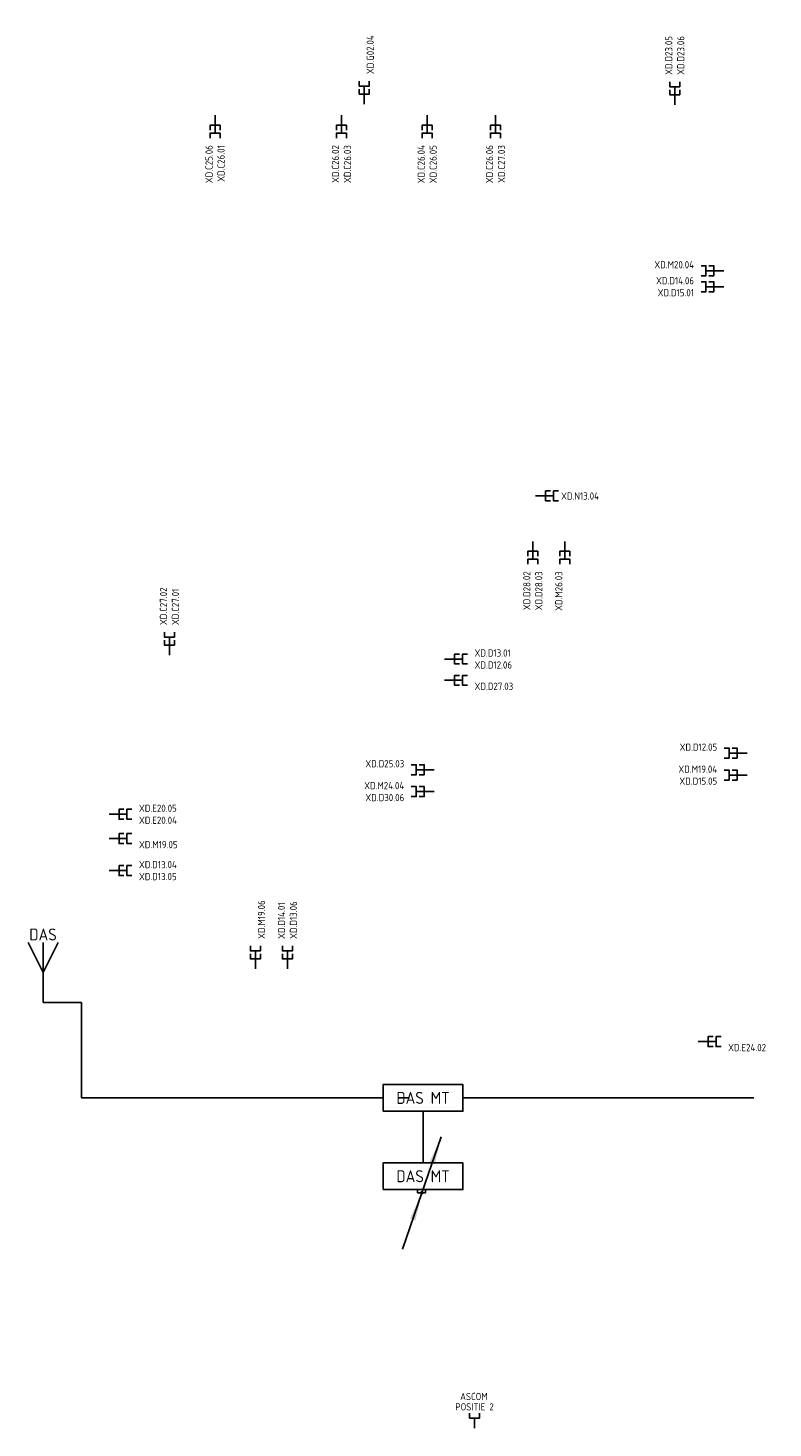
# Model space of a CAD drawing. Header units: millimetres. Extents: x 86099 to 132876, y 140700 to 175500.
# Tile 6 of 8: x 123551 to 132876, y 140700 to 158226. Entities that reach past the tile are written whole.
import ezdxf
from ezdxf.enums import TextEntityAlignment as Align

# ---------------------------------------------------------------- set-up
doc = ezdxf.new("R2010")
doc.units = ezdxf.units.MM
doc.header["$LTSCALE"] = 50
doc.header["$PDMODE"] = 1
for name, color, linetype in [('EB6441--_ATTRIB', 2, 'Continuous'), ('EB6453--_ATTRIB', 2, 'Continuous'), ('EL6441--_DATACOM', 3, 'Continuous'), ('EL6453--_DAS', 3, 'Continuous'), ('stijgpunt', 7, 'Continuous')]:
    doc.layers.add(name, color=color, linetype=linetype)
doc.styles.add('ISO', font='ISO')
doc.styles.add('NORATT', font='isocp.shx')
doc.linetypes.add('DAS_LCF12', pattern='A,15,-3,["DAS-LCF12",ISO,S=1,R=0,X=0,Y=-0.6],-8', length=26)
doc.linetypes.add('DAS_LCF78', pattern='A,15,-3,["DAS-LCF78",ISO,S=1,R=0,X=0,Y=-0.6],-8', length=26)

# ---------------------------------------------------------------- blocks, each defined once
blk = doc.blocks.new('ES1113521')
at = {"color": 0}
blk.add_line((0, 1.5), (0, -3), dxfattribs=at)
for points in [[(-1.25, 2.75), (-1.25, 1.5), (1.25, 1.5), (1.25, 2.75)], [(-1.25, 0.75), (-1.25, -0.5), (1.25, -0.5), (1.25, 0.75)]]:
    blk.add_lwpolyline(points, dxfattribs=at)
at = {"color": 0, "style": 'NORATT'}
for tag, flags, p in [('DATA_CODE', 8, (6.5, 4.5)), ('NUMMER1', 8, (-1.5, 4.5)), ('NUMMER', 8, (1.5, 4.5)), ('PUNT', 8, (4, 4.5)), ('RUIMTE', 9, (9, 4.5))]:
    blk.add_attdef(tag, text='', height=1.8, rotation=90, dxfattribs=dict(at, flags=flags)).set_placement(p, align=Align.MIDDLE_LEFT)
at = {"color": 0, "style": 'NORATT', "flags": 11}
blk.add_attdef('CODE', text='', height=1.8, dxfattribs=at).set_placement((0, 0), align=Align.MIDDLE_CENTER)
blk = doc.blocks.new('ES6453091')
blk.add_lwpolyline([(-6, -2), (6, -2), (6, 2), (-6, 2)], close=True)
blk.add_point((-7.5, -2))
at = {"color": 1, "style": 'NORATT', "flags": 8}
blk.add_attdef('CODE', text='', height=1.8, dxfattribs=at).set_placement((0, 0), align=Align.MIDDLE)
at = {"style": 'NORATT'}
for tag, flags, p in [('PUNT', 8, (0, -3.5)), ('COM_CODE', 8, (0, -6)), ('RUIMTE', 9, (0, -8.5))]:
    blk.add_attdef(tag, text='', height=1.8, dxfattribs=dict(at, flags=flags)).set_placement(p, align=Align.MIDDLE_CENTER)
blk = doc.blocks.new('UTIL1D06')
at = {"color": 2}
for p, q in [((0, 0), (3.88, 11.25)), ((-3.88, -11.25), (0, 0))]:
    blk.add_line(p, q, dxfattribs=at)
at = {"color": 2, "const_width": 0.35}
blk.add_lwpolyline([(-0.18, 0, 1), (0.18, 0, 1)], format="xyb", close=True, dxfattribs=at)
at = {"color": 2}
for points in [[(3.88, 11.25), (1.52, 6.14), (2.58, 5.77)], [(0, 0), (-2.35, -5.11), (-1.3, -5.48)]]:
    blk.add_solid(points, dxfattribs=at)
blk = doc.blocks.new('A$C77070858')
at = {"layer": 'stijgpunt', "xscale": 50, "yscale": 50, "zscale": 50}
blk.add_blockref('UTIL1D06', (-3421, 203), dxfattribs=at)
blk = doc.blocks.new('ES6453011')
at = {"color": 0}
blk.add_line((0, 0), (0, 24), dxfattribs=at)
blk.add_lwpolyline([(-6, 24), (0, 12), (6, 24)], dxfattribs=at)
at = {"style": 'NORATT', "flags": 9}
blk.add_attdef('CODE', text='', height=1.8, dxfattribs=at).set_placement((0, 26.25), align=Align.MIDDLE)
at = {"style": 'NORATT'}
for tag, flags, p in [('COM_CODE', 8, (0, -5)), ('PUNT', 8, (0, -2.5)), ('RUIMTE', 9, (0, -7.5))]:
    blk.add_attdef(tag, text='', height=1.8, dxfattribs=dict(at, flags=flags)).set_placement(p, align=Align.MIDDLE_CENTER)
blk = doc.blocks.new('ES111351')
at = {"color": 0}
blk.add_line((0, -0.5), (0, -3), dxfattribs=at)
blk.add_lwpolyline([(-1.25, 0.75), (-1.25, -0.5), (1.25, -0.5), (1.25, 0.75)], dxfattribs=at)
at = {"color": 0, "style": 'NORATT'}
for tag, flags, p in [('NUMMER', 8, (0, 1.75)), ('PANEEL', 9, (2.5, 1.75)), ('CODE', 8, (-2.5, 1.75))]:
    blk.add_attdef(tag, text='', height=1.8, rotation=90, dxfattribs=dict(at, flags=flags)).set_placement(p, align=Align.MIDDLE_LEFT)
for tag, flags, p in [('GRP', 8, (2.5, 0)), ('RUIMTE', 9, (2.5, -2.5)), ('M_CODE', 8, (2.5, -5))]:
    blk.add_attdef(tag, text='', height=1.8, dxfattribs=dict(at, flags=flags)).set_placement(p, align=Align.MIDDLE_LEFT)

msp = doc.modelspace()

# ---------------------------------------------------------------- linework, layer by layer
at = {"layer": 'EL6453--_DAS', "color": 6, "linetype": 'DAS_LCF12'}
for p, q in [((123739, 146027), (124219, 146027)), ((124219, 146027), (124219, 144833)), ((124219, 144833), (127995, 144833)), ((128182, 144833), (128328, 144833)), ((128995, 144833), (132635, 144833)), ((128495, 144018, 2700), (128495, 144666)), ((128428, 143685, 2000), (128428, 143642, 2000)), ((128428, 143685, 2000), (128428, 143642, 2000)), ((128428, 143642, 2000), (128528, 143642, 2000)), ((128428, 143642, 2000), (128528, 143642, 2000))]:
    msp.add_line(p, q, dxfattribs=at)
at = {"layer": 'EL6453--_DAS', "color": 6, "linetype": 'DAS_LCF78'}
msp.add_line((128528, 143685, 2000), (128528, 143642, 2000), dxfattribs=at)
msp.add_line((128528, 143685, 2000), (128528, 143642, 2000), dxfattribs=at)

# ---------------------------------------------------------------- block references
at = {"layer": 'EL6441--_DATACOM'}
ref = msp.add_blockref('ES1113521', (127760, 157425), dxfattribs=dict(at, xscale=50, yscale=50, zscale=50))
ref.add_attrib('NUMMER', 'XD.G02.04', dxfattribs={"layer": 'EB6441--_ATTRIB', "color": 1, "height": 90, "rotation": -270, "style": 'NORATT', "flags": 8}).set_placement((127835, 157650), align=Align.MIDDLE_LEFT)
ref = msp.add_blockref('ES1113521', (131646, 157415), dxfattribs=dict(at, xscale=50, yscale=50, zscale=50))
ref.add_attrib('NUMMER', 'XD.D23.06', dxfattribs={"layer": 'EB6441--_ATTRIB', "color": 1, "height": 90, "rotation": -270, "style": 'NORATT', "flags": 8}).set_placement((131721, 157640), align=Align.MIDDLE_LEFT)
ref.add_attrib('NUMMER1', 'XD.D23.05', dxfattribs={"layer": 'EB6441--_ATTRIB', "color": 1, "height": 90, "rotation": -270, "style": 'NORATT', "flags": 8}).set_placement((131571, 157640), align=Align.MIDDLE_LEFT)
ref = msp.add_blockref('ES1113521', (125892, 156985, 1500), dxfattribs=dict(at, xscale=50, yscale=50, zscale=50, rotation=180))
ref.add_attrib('NUMMER', 'XD.C25.06', dxfattribs={"layer": 'EB6441--_ATTRIB', "color": 1, "height": 90, "rotation": -270, "style": 'NORATT', "flags": 8}).set_placement((125817, 156760, 1500), align=Align.MIDDLE_RIGHT)
ref.add_attrib('NUMMER1', 'XD.C26.01', dxfattribs={"layer": 'EB6441--_ATTRIB', "color": 1, "height": 90, "rotation": -270, "style": 'NORATT', "flags": 8}).set_placement((125967, 156760, 1500), align=Align.MIDDLE_RIGHT)
ref = msp.add_blockref('ES1113521', (127474, 156985, 1500), dxfattribs=dict(at, xscale=50, yscale=50, zscale=50, rotation=180))
ref.add_attrib('NUMMER', 'XD.C26.02', dxfattribs={"layer": 'EB6441--_ATTRIB', "color": 1, "height": 90, "rotation": -270, "style": 'NORATT', "flags": 8}).set_placement((127399, 156760, 1500), align=Align.MIDDLE_RIGHT)
ref.add_attrib('NUMMER1', 'XD.C26.03', dxfattribs={"layer": 'EB6441--_ATTRIB', "color": 1, "height": 90, "rotation": -270, "style": 'NORATT', "flags": 8}).set_placement((127549, 156760, 1500), align=Align.MIDDLE_RIGHT)
ref = msp.add_blockref('ES1113521', (128547, 156985, 1500), dxfattribs=dict(at, xscale=50, yscale=50, zscale=50, rotation=180))
ref.add_attrib('NUMMER', 'XD.C26.04', dxfattribs={"layer": 'EB6441--_ATTRIB', "color": 1, "height": 90, "rotation": -270, "style": 'NORATT', "flags": 8}).set_placement((128472, 156760, 1500), align=Align.MIDDLE_RIGHT)
ref.add_attrib('NUMMER1', 'XD.C26.05', dxfattribs={"layer": 'EB6441--_ATTRIB', "color": 1, "height": 90, "rotation": -270, "style": 'NORATT', "flags": 8}).set_placement((128622, 156760, 1500), align=Align.MIDDLE_RIGHT)
ref = msp.add_blockref('ES1113521', (129402, 156985, 1500), dxfattribs=dict(at, xscale=50, yscale=50, zscale=50, rotation=180))
ref.add_attrib('NUMMER', 'XD.C26.06', dxfattribs={"layer": 'EB6441--_ATTRIB', "color": 1, "height": 90, "rotation": -270, "style": 'NORATT', "flags": 8}).set_placement((129327, 156760, 1500), align=Align.MIDDLE_RIGHT)
ref.add_attrib('NUMMER1', 'XD.C27.03', dxfattribs={"layer": 'EB6441--_ATTRIB', "color": 1, "height": 90, "rotation": -270, "style": 'NORATT', "flags": 8}).set_placement((129477, 156760, 1500), align=Align.MIDDLE_RIGHT)
ref = msp.add_blockref('ES1113521', (132112, 155188), dxfattribs=dict(at, xscale=50, yscale=50, zscale=50, rotation=90))
ref.add_attrib('NUMMER', 'XD.M20.04', dxfattribs={"layer": 'EB6441--_ATTRIB', "color": 1, "height": 90, "rotation": -360, "style": 'NORATT', "flags": 8}).set_placement((131887, 155263), align=Align.MIDDLE_RIGHT)
ref = msp.add_blockref('ES1113521', (132112, 154988), dxfattribs=dict(at, xscale=50, yscale=50, zscale=50, rotation=90))
ref.add_attrib('NUMMER', 'XD.D14.06', dxfattribs={"layer": 'EB6441--_ATTRIB', "color": 1, "height": 90, "rotation": -360, "style": 'NORATT', "flags": 8}).set_placement((131887, 155063), align=Align.MIDDLE_RIGHT)
ref.add_attrib('NUMMER1', 'XD.D15.01', dxfattribs={"layer": 'EB6441--_ATTRIB', "color": 1, "height": 90, "rotation": -360, "style": 'NORATT', "flags": 8}).set_placement((131887, 154913), align=Align.MIDDLE_RIGHT)
ref = msp.add_blockref('ES1113521', (130054, 152368), dxfattribs=dict(at, xscale=50, yscale=50, zscale=50, rotation=270))
ref.add_attrib('NUMMER', 'XD.N13.04', dxfattribs={"layer": 'EB6441--_ATTRIB', "color": 1, "height": 90, "rotation": -360, "style": 'NORATT', "flags": 8}).set_placement((130224, 152367), align=Align.MIDDLE_LEFT)
ref = msp.add_blockref('ES1113521', (129869, 151650), dxfattribs=dict(at, xscale=50, yscale=50, zscale=50, rotation=180))
ref.add_attrib('NUMMER', 'XD.D28.02', dxfattribs={"layer": 'EB6441--_ATTRIB', "color": 1, "height": 90, "rotation": -270, "style": 'NORATT', "flags": 8}).set_placement((129794, 151425), align=Align.MIDDLE_RIGHT)
ref.add_attrib('NUMMER1', 'XD.D28.03', dxfattribs={"layer": 'EB6441--_ATTRIB', "color": 1, "height": 90, "rotation": -270, "style": 'NORATT', "flags": 8}).set_placement((129944, 151425), align=Align.MIDDLE_RIGHT)
ref = msp.add_blockref('ES1113521', (130269, 151650), dxfattribs=dict(at, xscale=50, yscale=50, zscale=50, rotation=180))
ref.add_attrib('NUMMER', 'XD.M26.03', dxfattribs={"layer": 'EB6441--_ATTRIB', "color": 1, "height": 90, "rotation": -270, "style": 'NORATT', "flags": 8}).set_placement((130194, 151425), align=Align.MIDDLE_RIGHT)
ref = msp.add_blockref('ES1113521', (125321, 150527, 1050), dxfattribs=dict(at, xscale=50, yscale=50, zscale=50))
ref.add_attrib('NUMMER', 'XD.C27.01', dxfattribs={"layer": 'EB6441--_ATTRIB', "color": 1, "height": 90, "rotation": -270, "style": 'NORATT', "flags": 8}).set_placement((125396, 150752, 1050), align=Align.MIDDLE_LEFT)
ref.add_attrib('NUMMER1', 'XD.C27.02', dxfattribs={"layer": 'EB6441--_ATTRIB', "color": 1, "height": 90, "rotation": -270, "style": 'NORATT', "flags": 8}).set_placement((125246, 150752, 1050), align=Align.MIDDLE_LEFT)
ref = msp.add_blockref('ES1113521', (128915, 150327), dxfattribs=dict(at, xscale=50, yscale=50, zscale=50, rotation=270))
ref.add_attrib('NUMMER', 'XD.D12.06', dxfattribs={"layer": 'EB6441--_ATTRIB', "color": 1, "height": 90, "rotation": -360, "style": 'NORATT', "flags": 8}).set_placement((129140, 150252), align=Align.MIDDLE_LEFT)
ref.add_attrib('NUMMER1', 'XD.D13.01', dxfattribs={"layer": 'EB6441--_ATTRIB', "color": 1, "height": 90, "rotation": -360, "style": 'NORATT', "flags": 8}).set_placement((129140, 150402), align=Align.MIDDLE_LEFT)
ref = msp.add_blockref('ES1113521', (128915, 150060), dxfattribs=dict(at, xscale=50, yscale=50, zscale=50, rotation=270))
ref.add_attrib('NUMMER', 'XD.D27.03', dxfattribs={"layer": 'EB6441--_ATTRIB', "color": 1, "height": 90, "rotation": -360, "style": 'NORATT', "flags": 8}).set_placement((129140, 149985), align=Align.MIDDLE_LEFT)
ref = msp.add_blockref('ES1113521', (132402, 149149), dxfattribs=dict(at, xscale=50, yscale=50, zscale=50, rotation=90))
ref.add_attrib('NUMMER', 'XD.D12.05', dxfattribs={"layer": 'EB6441--_ATTRIB', "color": 1, "height": 90, "rotation": -360, "style": 'NORATT', "flags": 8}).set_placement((132177, 149224), align=Align.MIDDLE_RIGHT)
ref = msp.add_blockref('ES1113521', (128485, 148941), dxfattribs=dict(at, xscale=50, yscale=50, zscale=50, rotation=90))
ref.add_attrib('NUMMER', 'XD.D25.03', dxfattribs={"layer": 'EB6441--_ATTRIB', "color": 1, "height": 90, "rotation": -360, "style": 'NORATT', "flags": 8}).set_placement((128260, 149016), align=Align.MIDDLE_RIGHT)
ref = msp.add_blockref('ES1113521', (132402, 148873), dxfattribs=dict(at, xscale=50, yscale=50, zscale=50, rotation=90))
ref.add_attrib('NUMMER', 'XD.M19.04', dxfattribs={"layer": 'EB6441--_ATTRIB', "color": 1, "height": 90, "rotation": -360, "style": 'NORATT', "flags": 8}).set_placement((132177, 148948), align=Align.MIDDLE_RIGHT)
ref.add_attrib('NUMMER1', 'XD.D15.05', dxfattribs={"layer": 'EB6441--_ATTRIB', "color": 1, "height": 90, "rotation": -360, "style": 'NORATT', "flags": 8}).set_placement((132177, 148798), align=Align.MIDDLE_RIGHT)
ref = msp.add_blockref('ES1113521', (128485, 148667), dxfattribs=dict(at, xscale=50, yscale=50, zscale=50, rotation=90))
ref.add_attrib('NUMMER', 'XD.M24.04', dxfattribs={"layer": 'EB6441--_ATTRIB', "color": 1, "height": 90, "rotation": -360, "style": 'NORATT', "flags": 8}).set_placement((128260, 148742), align=Align.MIDDLE_RIGHT)
ref.add_attrib('NUMMER1', 'XD.D30.06', dxfattribs={"layer": 'EB6441--_ATTRIB', "color": 1, "height": 90, "rotation": -360, "style": 'NORATT', "flags": 8}).set_placement((128260, 148592), align=Align.MIDDLE_RIGHT)
ref = msp.add_blockref('ES1113521', (124715, 148383), dxfattribs=dict(at, xscale=50, yscale=50, zscale=50, rotation=270))
ref.add_attrib('NUMMER', 'XD.E20.04', dxfattribs={"layer": 'EB6441--_ATTRIB', "color": 1, "height": 90, "rotation": -360, "style": 'NORATT', "flags": 8}).set_placement((124940, 148308), align=Align.MIDDLE_LEFT)
ref.add_attrib('NUMMER1', 'XD.E20.05', dxfattribs={"layer": 'EB6441--_ATTRIB', "color": 1, "height": 90, "rotation": -360, "style": 'NORATT', "flags": 8}).set_placement((124940, 148458), align=Align.MIDDLE_LEFT)
ref = msp.add_blockref('ES1113521', (124715, 148078), dxfattribs=dict(at, xscale=50, yscale=50, zscale=50, rotation=270))
ref.add_attrib('NUMMER', 'XD.M19.05', dxfattribs={"layer": 'EB6441--_ATTRIB', "color": 1, "height": 90, "rotation": -360, "style": 'NORATT', "flags": 8}).set_placement((124940, 148003), align=Align.MIDDLE_LEFT)
ref = msp.add_blockref('ES1113521', (124715, 147678), dxfattribs=dict(at, xscale=50, yscale=50, zscale=50, rotation=270))
ref.add_attrib('NUMMER', 'XD.D13.05', dxfattribs={"layer": 'EB6441--_ATTRIB', "color": 1, "height": 90, "rotation": -360, "style": 'NORATT', "flags": 8}).set_placement((124940, 147603), align=Align.MIDDLE_LEFT)
ref.add_attrib('NUMMER1', 'XD.D13.04', dxfattribs={"layer": 'EB6441--_ATTRIB', "color": 1, "height": 90, "rotation": -360, "style": 'NORATT', "flags": 8}).set_placement((124940, 147753), align=Align.MIDDLE_LEFT)
ref = msp.add_blockref('ES1113521', (126398, 146598, 100), dxfattribs=dict(at, xscale=50, yscale=50, zscale=50))
ref.add_attrib('NUMMER', 'XD.M19.06', dxfattribs={"layer": 'EB6441--_ATTRIB', "color": 1, "height": 90, "rotation": -270, "style": 'NORATT', "flags": 8}).set_placement((126473, 146823, 100), align=Align.MIDDLE_LEFT)
ref = msp.add_blockref('ES1113521', (126798, 146598, 100), dxfattribs=dict(at, xscale=50, yscale=50, zscale=50))
ref.add_attrib('NUMMER', 'XD.D13.06', dxfattribs={"layer": 'EB6441--_ATTRIB', "color": 1, "height": 90, "rotation": -270, "style": 'NORATT', "flags": 8}).set_placement((126873, 146823, 100), align=Align.MIDDLE_LEFT)
ref.add_attrib('NUMMER1', 'XD.D14.01', dxfattribs={"layer": 'EB6441--_ATTRIB', "color": 1, "height": 90, "rotation": -270, "style": 'NORATT', "flags": 8}).set_placement((126723, 146823, 100), align=Align.MIDDLE_LEFT)
ref = msp.add_blockref('ES1113521', (132089, 145537), dxfattribs=dict(at, xscale=50, yscale=50, zscale=50, rotation=270))
ref.add_attrib('NUMMER', 'XD.E24.02', dxfattribs={"layer": 'EB6441--_ATTRIB', "color": 1, "height": 90, "style": 'NORATT', "flags": 8}).set_placement((132314, 145462), align=Align.MIDDLE_LEFT)
ref = msp.add_blockref('ES111351', (129140, 140850, 1050), dxfattribs=dict(at, xscale=50, yscale=50, zscale=50))
ref.add_attrib('NUMMER', 'POSITIE 2', dxfattribs={"layer": 'EB6441--_ATTRIB', "color": 1, "height": 90, "style": 'NORATT', "flags": 8}).set_placement((128900, 140965, 1050), align=Align.MIDDLE_LEFT)
ref.add_attrib('CODE', 'ASCOM', dxfattribs={"layer": 'EB6441--_ATTRIB', "color": 1, "height": 90, "style": 'NORATT', "flags": 8}).set_placement((128960, 141095, 1050), align=Align.MIDDLE_LEFT)
at = {"layer": 'EL6453--_DAS'}
ref = msp.add_blockref('ES6453011', (123739, 146027), dxfattribs=dict(at, xscale=31.25, yscale=31.25, zscale=31.25))
ref.add_attrib('CODE', 'DAS', dxfattribs={"layer": 'EB6453--_ATTRIB', "color": 1, "height": 150, "style": 'NORATT', "flags": 8}).set_placement((123739, 146878), align=Align.MIDDLE)
ref = msp.add_blockref('ES6453091', (128495, 144833), dxfattribs=dict(at, xscale=83.33333333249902, yscale=83.33333333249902, zscale=83.33333333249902))
ref.add_attrib('CODE', 'DAS MT', dxfattribs={"layer": 'EB6453--_ATTRIB', "color": 1, "height": 150, "style": 'NORATT', "flags": 8}).set_placement((128495, 144833), align=Align.MIDDLE)
at = {"layer": 'EL6453--_DAS', "color": 6, "linetype": 'DAS_LCF12', "xscale": 1.25, "yscale": 1.25, "zscale": 1.25}
msp.add_blockref('A$C77070858', (132757, 143389, 2000), dxfattribs=at)
msp.add_blockref('A$C77070858', (132757, 143389, 2000), dxfattribs=at)
at = {"layer": 'EL6453--_DAS'}
ref = msp.add_blockref('ES6453091', (128495, 143852, 2700), dxfattribs=dict(at, xscale=83.33333333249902, yscale=83.33333333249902, zscale=83.33333333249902))
ref.add_attrib('CODE', 'DAS MT', dxfattribs={"layer": 'EB6453--_ATTRIB', "color": 1, "height": 150, "style": 'NORATT', "flags": 8}).set_placement((128495, 143852, 2700), align=Align.MIDDLE)

doc.saveas('drawing.dxf')
